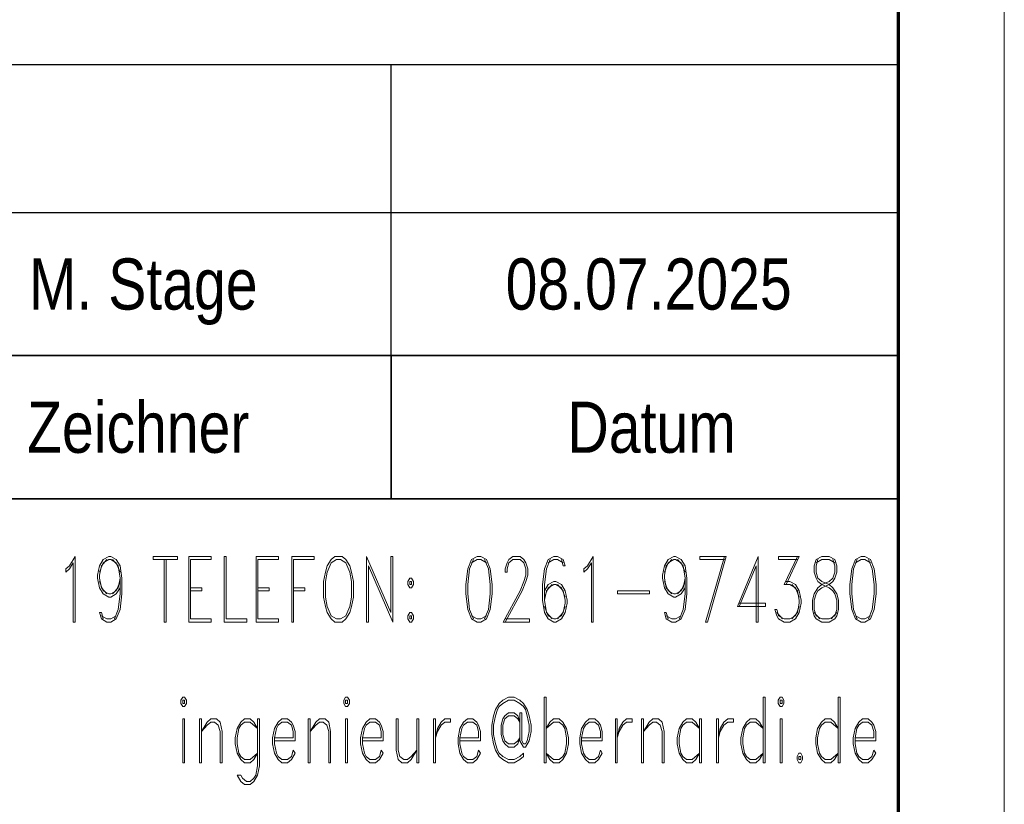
# Model space of a CAD drawing. Extents: x 1101 to 1942, y 41 to 882.
# Tile 101 of 104: x 1895 to 1942, y 110 to 147. Entities that reach past the tile are written whole.
import ezdxf

# ---------------------------------------------------------------- set-up
doc = ezdxf.new("R2010")
doc.units = 0
doc.layers.get('0').update_dxf_attribs({"lineweight": 13})
doc.layers.add('BI_X_Geometrie', color=7, linetype='Continuous', lineweight=13)
doc.layers.add('BI_X_Text', color=7, linetype='Continuous', lineweight=25)
doc.styles.get("Standard").update_dxf_attribs({"font": 'arial.ttf'})

# ---------------------------------------------------------------- blocks, each defined once
blk = doc.blocks.new('Blockreferenz-A03CP7TP1H', base_point=(1100.835, 40.848))
at = {"color": 0, "linetype": 'ByBlock', "lineweight": -2, "ltscale": 0.13}
blk.add_line((1941.835, 40.848), (1941.835, 881.848), dxfattribs=at)
at = {"color": 0, "linetype": 'ByBlock', "lineweight": 70, "ltscale": 0.7}
blk.add_line((1936.835, 45.848), (1936.835, 876.848), dxfattribs=at)
blk = doc.blocks.new('Blockreferenz-A03CP7TT1H', base_point=(1755.605, 45.848))
at = {"color": 0, "linetype": 'ByBlock', "lineweight": 25, "ltscale": 0.25}
for p, q in [((1757.835, 144.602), (1936.835, 144.602)), ((1912.835, 130.829), (1912.835, 144.602)), ((1757.835, 137.602), (1936.835, 137.602))]:
    blk.add_line(p, q, dxfattribs=at)
at = {"color": 0, "linetype": 'ByBlock', "lineweight": 35, "ltscale": 0.35}
for p, q in [((1936.835, 45.848), (1936.835, 144.602)), ((1757.835, 130.829), (1936.835, 130.829)), ((1912.835, 130.829), (1912.835, 124.056)), ((1757.835, 124.056), (1936.835, 124.056))]:
    blk.add_line(p, q, dxfattribs=at)
at = {"layer": 'BI_X_Text', "color": 0, "lineweight": 18}
for p, q in [((1897.627, 120.888), (1897.893, 121.331)), ((1897.893, 121.331), (1897.893, 118.231)), ((1899.044, 120.888), (1899.221, 121.183)), ((1899.133, 120.888), (1899.399, 121.183)), ((1899.221, 121.183), (1899.487, 121.331)), ((1899.221, 121.036), (1899.487, 121.183)), ((1899.487, 121.331), (1899.576, 121.331)), ((1899.487, 121.183), (1899.576, 121.183)), ((1899.576, 121.331), (1899.841, 121.183)), ((1899.576, 121.183), (1899.841, 121.036)), ((1899.664, 121.183), (1899.93, 120.888)), ((1899.841, 121.183), (1900.019, 120.888)), ((1901.581, 121.331), (1902.732, 121.331)), ((1901.581, 121.331), (1901.581, 121.183)), ((1901.581, 121.183), (1902.732, 121.183)), ((1902.112, 121.183), (1902.112, 118.231)), ((1902.201, 121.183), (1902.201, 118.231)), ((1902.732, 121.331), (1902.732, 121.183)), ((1903.263, 121.331), (1903.263, 118.231)), ((1903.263, 121.331), (1904.326, 121.331)), ((1903.352, 121.183), (1903.352, 118.378)), ((1903.352, 121.183), (1904.326, 121.183)), ((1904.326, 121.183), (1904.326, 121.331)), ((1904.946, 121.331), (1904.946, 118.231)), ((1904.946, 121.331), (1905.035, 121.331)), ((1905.035, 121.331), (1905.035, 118.378)), ((1906.452, 121.331), (1906.452, 118.231)), ((1906.452, 121.331), (1907.515, 121.331)), ((1906.541, 121.183), (1906.541, 118.378)), ((1906.541, 121.183), (1907.515, 121.183)), ((1907.515, 121.183), (1907.515, 121.331)), ((1908.135, 121.331), (1908.135, 118.231)), ((1908.135, 121.331), (1909.198, 121.331)), ((1908.223, 121.183), (1908.223, 118.231)), ((1908.223, 121.183), (1909.198, 121.183)), ((1909.198, 121.183), (1909.198, 121.331)), ((1909.995, 121.183), (1909.818, 120.888)), ((1910.172, 121.331), (1909.995, 121.183)), ((1910.261, 121.183), (1909.995, 121.036)), ((1910.526, 121.331), (1910.172, 121.331)), ((1910.438, 121.183), (1910.261, 121.183)), ((1910.703, 121.036), (1910.438, 121.183)), ((1910.703, 121.183), (1910.526, 121.331)), ((1910.881, 120.888), (1910.703, 121.183)), ((1911.678, 121.331), (1911.678, 118.231)), ((1911.678, 121.331), (1912.829, 118.674)), ((1912.829, 121.331), (1912.829, 118.674)), ((1912.829, 121.331), (1912.918, 121.331)), ((1912.918, 121.331), (1912.918, 118.231)), ((1916.638, 121.183), (1916.461, 120.74)), ((1916.726, 121.183), (1916.549, 120.74)), ((1916.903, 121.331), (1916.638, 121.183)), ((1916.903, 121.183), (1916.638, 121.036)), ((1917.081, 121.331), (1916.903, 121.331)), ((1917.081, 121.183), (1916.903, 121.183)), ((1917.346, 121.183), (1917.081, 121.331)), ((1917.346, 121.036), (1917.081, 121.183)), ((1917.435, 120.74), (1917.258, 121.183)), ((1917.523, 120.74), (1917.346, 121.183)), ((1918.321, 121.036), (1918.409, 121.183)), ((1918.409, 121.183), (1918.586, 121.331)), ((1918.409, 121.036), (1918.586, 121.183)), ((1918.586, 121.331), (1918.941, 121.331)), ((1918.586, 121.183), (1918.941, 121.183)), ((1918.941, 121.331), (1919.118, 121.183)), ((1918.941, 121.183), (1919.118, 121.036)), ((1919.118, 121.183), (1919.206, 121.036)), ((1920.269, 121.183), (1920.092, 120.74)), ((1920.358, 121.183), (1920.181, 120.74)), ((1920.535, 121.331), (1920.269, 121.183)), ((1920.535, 121.183), (1920.269, 121.036)), ((1920.712, 121.331), (1920.535, 121.331)), ((1920.712, 121.183), (1920.535, 121.183)), ((1920.978, 121.183), (1920.712, 121.331)), ((1920.978, 121.036), (1920.712, 121.183)), ((1920.889, 121.183), (1920.978, 120.888)), ((1921.066, 120.888), (1920.978, 121.183)), ((1922.129, 120.888), (1922.395, 121.331)), ((1922.395, 121.331), (1922.395, 118.231)), ((1925.761, 120.888), (1925.938, 121.183)), ((1925.849, 120.888), (1926.115, 121.183)), ((1925.938, 121.183), (1926.203, 121.331)), ((1925.938, 121.036), (1926.203, 121.183)), ((1926.203, 121.331), (1926.292, 121.331)), ((1926.203, 121.183), (1926.292, 121.183)), ((1926.292, 121.331), (1926.558, 121.183)), ((1926.292, 121.183), (1926.558, 121.036)), ((1926.381, 121.183), (1926.646, 120.888)), ((1926.558, 121.183), (1926.735, 120.888)), ((1927.443, 121.331), (1928.683, 121.331)), ((1927.443, 121.331), (1927.443, 121.183)), ((1927.443, 121.183), (1928.595, 121.183)), ((1928.595, 121.331), (1927.709, 118.231)), ((1928.683, 121.331), (1927.798, 118.231)), ((1930.189, 121.331), (1929.215, 118.969)), ((1930.189, 121.331), (1930.189, 118.231)), ((1931.163, 121.331), (1932.138, 121.331)), ((1931.163, 121.331), (1931.163, 121.183)), ((1931.163, 121.183), (1932.049, 121.183)), ((1932.049, 121.331), (1931.429, 120.002)), ((1932.138, 121.331), (1931.518, 120.002)), ((1932.935, 121.183), (1932.846, 120.888)), ((1933.201, 121.331), (1932.935, 121.183)), ((1933.023, 121.183), (1932.935, 120.888)), ((1933.201, 121.183), (1932.935, 121.036)), ((1933.555, 121.331), (1933.201, 121.331)), ((1933.555, 121.183), (1933.201, 121.183)), ((1933.821, 121.183), (1933.555, 121.331)), ((1933.821, 121.036), (1933.555, 121.183)), ((1933.821, 120.888), (1933.732, 121.183)), ((1933.909, 120.888), (1933.821, 121.183)), ((1934.795, 121.183), (1934.618, 120.74)), ((1934.883, 121.183), (1934.706, 120.74)), ((1935.061, 121.331), (1934.795, 121.183)), ((1935.061, 121.183), (1934.795, 121.036)), ((1935.238, 121.331), (1935.061, 121.331)), ((1935.238, 121.183), (1935.061, 121.183)), ((1935.503, 121.183), (1935.238, 121.331)), ((1935.503, 121.036), (1935.238, 121.183)), ((1935.592, 120.74), (1935.415, 121.183)), ((1935.681, 120.74), (1935.503, 121.183)), ((1897.45, 120.74), (1897.627, 120.888)), ((1897.45, 120.74), (1897.45, 120.593)), ((1897.45, 120.593), (1897.627, 120.74)), ((1897.627, 120.74), (1897.804, 121.036)), ((1897.804, 121.036), (1897.804, 118.231)), ((1898.956, 120.445), (1899.044, 120.888)), ((1899.044, 120.593), (1899.221, 121.036)), ((1899.044, 120.445), (1899.133, 120.888)), ((1899.841, 121.036), (1900.019, 120.593)), ((1899.93, 120.888), (1900.019, 120.298)), ((1900.019, 120.888), (1900.107, 120.298)), ((1909.818, 120.888), (1909.729, 120.593)), ((1909.995, 121.036), (1909.818, 120.593)), ((1910.881, 120.593), (1910.703, 121.036)), ((1910.969, 120.593), (1910.881, 120.888)), ((1911.766, 120.888), (1911.766, 118.231)), ((1911.766, 120.888), (1912.918, 118.231)), ((1916.461, 120.74), (1916.372, 120.002)), ((1916.549, 120.74), (1916.461, 120.002)), ((1917.523, 120.002), (1917.435, 120.74)), ((1917.612, 120.002), (1917.523, 120.74)), ((1918.232, 120.74), (1918.321, 121.036)), ((1918.232, 120.593), (1918.232, 120.74)), ((1918.321, 120.74), (1918.409, 121.036)), ((1918.321, 120.593), (1918.321, 120.74)), ((1919.118, 121.036), (1919.206, 120.74)), ((1919.206, 121.036), (1919.295, 120.74)), ((1919.206, 120.74), (1919.206, 120.445)), ((1919.295, 120.74), (1919.295, 120.445)), ((1920.092, 120.74), (1920.003, 120.002)), ((1920.181, 120.74), (1920.092, 120.002)), ((1920.978, 120.888), (1921.066, 120.888)), ((1921.952, 120.74), (1922.129, 120.888)), ((1921.952, 120.74), (1921.952, 120.593)), ((1921.952, 120.593), (1922.129, 120.74)), ((1922.129, 120.74), (1922.306, 121.036)), ((1922.306, 121.036), (1922.306, 118.231)), ((1925.672, 120.445), (1925.761, 120.888)), ((1925.761, 120.593), (1925.938, 121.036)), ((1925.761, 120.445), (1925.849, 120.888)), ((1926.558, 121.036), (1926.735, 120.593)), ((1926.646, 120.888), (1926.735, 120.298)), ((1926.735, 120.888), (1926.823, 120.298)), ((1930.101, 120.888), (1929.303, 118.969)), ((1930.101, 120.888), (1930.101, 118.231)), ((1932.846, 120.888), (1932.846, 120.593)), ((1932.935, 120.888), (1932.935, 120.593)), ((1933.821, 120.593), (1933.821, 120.888)), ((1933.909, 120.593), (1933.909, 120.888)), ((1934.618, 120.74), (1934.529, 120.002)), ((1934.706, 120.74), (1934.618, 120.002)), ((1935.681, 120.002), (1935.592, 120.74)), ((1935.769, 120.002), (1935.681, 120.74)), ((1898.956, 120.298), (1898.956, 120.445)), ((1899.044, 119.855), (1898.956, 120.298)), ((1899.044, 120.298), (1899.044, 120.445)), ((1899.133, 119.855), (1899.044, 120.298)), ((1899.221, 119.707), (1899.044, 120.15)), ((1900.019, 120.15), (1899.841, 119.707)), ((1900.019, 120.298), (1899.93, 119.855)), ((1900.019, 120.298), (1900.019, 119.559)), ((1900.107, 120.298), (1900.107, 119.559)), ((1909.729, 120.593), (1909.641, 120.15)), ((1909.641, 120.15), (1909.641, 119.412)), ((1909.818, 120.593), (1909.729, 120.15)), ((1909.729, 120.15), (1909.729, 119.412)), ((1910.969, 120.15), (1910.881, 120.593)), ((1911.058, 120.15), (1910.969, 120.593)), ((1910.969, 119.412), (1910.969, 120.15)), ((1911.058, 119.412), (1911.058, 120.15)), ((1913.715, 120.298), (1913.626, 120.15)), ((1913.626, 120.15), (1913.626, 120.002)), ((1913.803, 120.298), (1913.715, 120.298)), ((1913.715, 120.15), (1913.715, 120.002)), ((1913.803, 120.15), (1913.715, 120.15)), ((1913.892, 120.15), (1913.803, 120.298)), ((1913.803, 120.002), (1913.803, 120.15)), ((1913.892, 120.002), (1913.892, 120.15)), ((1918.232, 120.593), (1918.321, 120.593)), ((1919.118, 120.15), (1918.941, 119.707)), ((1919.206, 120.15), (1919.029, 119.707)), ((1919.206, 120.445), (1919.118, 120.15)), ((1919.295, 120.445), (1919.206, 120.15)), ((1920.535, 120.15), (1920.269, 120.002)), ((1920.623, 120.15), (1920.535, 120.15)), ((1920.889, 120.002), (1920.623, 120.15)), ((1925.672, 120.298), (1925.672, 120.445)), ((1925.761, 119.855), (1925.672, 120.298)), ((1925.761, 120.298), (1925.761, 120.445)), ((1925.849, 119.855), (1925.761, 120.298)), ((1925.938, 119.707), (1925.761, 120.15)), ((1926.735, 120.15), (1926.558, 119.707)), ((1926.735, 120.298), (1926.646, 119.855)), ((1926.735, 120.298), (1926.735, 119.559)), ((1926.823, 120.298), (1926.823, 119.559)), ((1931.518, 120.15), (1931.695, 120.15)), ((1931.695, 120.15), (1931.961, 120.002)), ((1932.846, 120.593), (1932.935, 120.298)), ((1932.935, 120.593), (1933.023, 120.298)), ((1932.935, 120.298), (1933.023, 120.15)), ((1933.023, 120.298), (1933.201, 120.15)), ((1933.023, 120.15), (1933.201, 120.002)), ((1933.201, 120.15), (1933.555, 120.002)), ((1933.201, 120.002), (1933.555, 120.15)), ((1933.555, 120.15), (1933.732, 120.298)), ((1933.555, 120.002), (1933.732, 120.15)), ((1933.732, 120.298), (1933.821, 120.593)), ((1933.732, 120.15), (1933.821, 120.298)), ((1933.821, 120.298), (1933.909, 120.593)), ((1899.221, 119.559), (1899.044, 119.855)), ((1899.399, 119.559), (1899.133, 119.855)), ((1899.487, 119.559), (1899.221, 119.707)), ((1899.841, 119.707), (1899.576, 119.559)), ((1899.93, 119.855), (1899.664, 119.559)), ((1900.019, 119.855), (1899.841, 119.559)), ((1903.352, 119.855), (1903.883, 119.855)), ((1903.352, 119.707), (1903.883, 119.707)), ((1903.883, 119.855), (1903.883, 119.707)), ((1906.541, 119.855), (1907.072, 119.855)), ((1906.541, 119.707), (1907.072, 119.707)), ((1907.072, 119.855), (1907.072, 119.707)), ((1908.223, 119.855), (1908.755, 119.855)), ((1908.223, 119.707), (1908.755, 119.707)), ((1908.755, 119.855), (1908.755, 119.707)), ((1913.626, 120.002), (1913.715, 119.855)), ((1913.715, 120.002), (1913.803, 120.002)), ((1913.715, 119.855), (1913.803, 119.855)), ((1913.803, 119.855), (1913.892, 120.002)), ((1916.372, 120.002), (1916.372, 119.559)), ((1916.461, 120.002), (1916.461, 119.559)), ((1917.523, 119.559), (1917.523, 120.002)), ((1917.612, 119.559), (1917.612, 120.002)), ((1918.941, 119.707), (1918.143, 118.231)), ((1919.029, 119.707), (1918.232, 118.231)), ((1920.003, 120.002), (1920.003, 119.264)), ((1920.269, 120.002), (1920.092, 119.707)), ((1920.092, 120.002), (1920.092, 119.264)), ((1920.269, 119.855), (1920.092, 119.412)), ((1920.181, 119.707), (1920.092, 119.264)), ((1920.446, 120.002), (1920.181, 119.707)), ((1920.535, 120.002), (1920.269, 119.855)), ((1920.623, 120.002), (1920.535, 120.002)), ((1920.889, 119.855), (1920.623, 120.002)), ((1920.978, 119.707), (1920.712, 120.002)), ((1921.066, 119.707), (1920.889, 120.002)), ((1921.066, 119.412), (1920.889, 119.855)), ((1921.066, 119.264), (1920.978, 119.707)), ((1921.155, 119.264), (1921.066, 119.707)), ((1923.546, 119.707), (1925.052, 119.707)), ((1923.546, 119.707), (1923.546, 119.559)), ((1925.052, 119.707), (1925.052, 119.559)), ((1925.938, 119.559), (1925.761, 119.855)), ((1926.115, 119.559), (1925.849, 119.855)), ((1926.203, 119.559), (1925.938, 119.707)), ((1926.558, 119.707), (1926.292, 119.559)), ((1926.646, 119.855), (1926.381, 119.559)), ((1926.735, 119.855), (1926.558, 119.559)), ((1931.429, 120.002), (1931.695, 120.002)), ((1931.695, 120.002), (1931.961, 119.855)), ((1931.783, 120.002), (1932.049, 119.707)), ((1931.961, 120.002), (1932.138, 119.707)), ((1931.961, 119.855), (1932.138, 119.412)), ((1932.049, 119.707), (1932.138, 119.264)), ((1932.138, 119.707), (1932.226, 119.264)), ((1932.846, 119.559), (1933.023, 119.855)), ((1932.935, 119.559), (1933.023, 119.707)), ((1933.023, 119.855), (1933.201, 120.002)), ((1933.023, 119.707), (1933.201, 119.855)), ((1933.201, 120.002), (1933.555, 119.855)), ((1933.201, 119.855), (1933.555, 120.002)), ((1933.555, 120.002), (1933.732, 119.855)), ((1933.555, 119.855), (1933.732, 119.707)), ((1933.732, 119.855), (1933.909, 119.559)), ((1933.732, 119.707), (1933.821, 119.559)), ((1934.529, 120.002), (1934.529, 119.559)), ((1934.618, 120.002), (1934.618, 119.559)), ((1935.681, 119.559), (1935.681, 120.002)), ((1935.769, 119.559), (1935.769, 120.002)), ((1899.487, 119.412), (1899.221, 119.559)), ((1899.576, 119.559), (1899.487, 119.559)), ((1899.576, 119.412), (1899.487, 119.412)), ((1899.841, 119.559), (1899.576, 119.412)), ((1900.019, 119.559), (1899.93, 118.821)), ((1900.107, 119.559), (1900.019, 118.821)), ((1909.641, 119.412), (1909.729, 118.969)), ((1909.729, 119.412), (1909.818, 118.969)), ((1910.881, 118.969), (1910.969, 119.412)), ((1910.969, 118.969), (1911.058, 119.412)), ((1916.372, 119.559), (1916.461, 118.821)), ((1916.461, 119.559), (1916.549, 118.821)), ((1917.435, 118.821), (1917.523, 119.559)), ((1917.523, 118.821), (1917.612, 119.559)), ((1920.003, 119.264), (1920.092, 118.674)), ((1920.092, 119.264), (1920.181, 118.674)), ((1921.066, 119.117), (1921.066, 119.264)), ((1921.155, 119.117), (1921.155, 119.264)), ((1923.546, 119.559), (1925.052, 119.559)), ((1926.203, 119.412), (1925.938, 119.559)), ((1926.292, 119.559), (1926.203, 119.559)), ((1926.292, 119.412), (1926.203, 119.412)), ((1926.558, 119.559), (1926.292, 119.412)), ((1926.735, 119.559), (1926.646, 118.821)), ((1926.823, 119.559), (1926.735, 118.821)), ((1932.138, 119.264), (1932.138, 119.117)), ((1932.226, 119.264), (1932.226, 119.117)), ((1932.758, 119.264), (1932.846, 119.559)), ((1932.758, 118.821), (1932.758, 119.264)), ((1932.846, 119.264), (1932.935, 119.559)), ((1932.846, 118.821), (1932.846, 119.264)), ((1933.821, 119.559), (1933.909, 119.264)), ((1933.909, 119.559), (1933.998, 119.264)), ((1933.909, 119.264), (1933.909, 118.821)), ((1933.998, 119.264), (1933.998, 118.821)), ((1934.529, 119.559), (1934.618, 118.821)), ((1934.618, 119.559), (1934.706, 118.821)), ((1935.592, 118.821), (1935.681, 119.559)), ((1935.681, 118.821), (1935.769, 119.559)), ((1899.93, 118.821), (1899.753, 118.378)), ((1900.019, 118.821), (1899.841, 118.378)), ((1909.729, 118.969), (1909.818, 118.674)), ((1909.818, 118.969), (1909.995, 118.526)), ((1910.703, 118.526), (1910.881, 118.969)), ((1910.881, 118.674), (1910.969, 118.969)), ((1916.461, 118.821), (1916.638, 118.378)), ((1916.549, 118.821), (1916.726, 118.378)), ((1917.258, 118.378), (1917.435, 118.821)), ((1917.346, 118.378), (1917.523, 118.821)), ((1920.092, 118.969), (1920.269, 118.526)), ((1920.889, 118.526), (1921.066, 118.969)), ((1920.978, 118.674), (1921.066, 119.117)), ((1921.066, 118.674), (1921.155, 119.117)), ((1926.646, 118.821), (1926.469, 118.378)), ((1926.735, 118.821), (1926.558, 118.378)), ((1929.215, 118.969), (1930.543, 118.969)), ((1929.303, 119.117), (1930.543, 119.117)), ((1930.543, 119.117), (1930.543, 118.969)), ((1931.075, 118.526), (1930.986, 118.821)), ((1930.986, 118.821), (1931.075, 118.821)), ((1931.163, 118.526), (1931.075, 118.821)), ((1932.138, 118.969), (1931.961, 118.526)), ((1932.138, 119.117), (1932.049, 118.674)), ((1932.226, 119.117), (1932.138, 118.674)), ((1932.846, 118.526), (1932.758, 118.821)), ((1932.935, 118.526), (1932.846, 118.821)), ((1933.909, 118.821), (1933.821, 118.526)), ((1933.998, 118.821), (1933.909, 118.526)), ((1934.618, 118.821), (1934.795, 118.378)), ((1934.706, 118.821), (1934.883, 118.378)), ((1935.415, 118.378), (1935.592, 118.821)), ((1935.503, 118.378), (1935.681, 118.821)), ((1899.133, 118.378), (1899.044, 118.674)), ((1899.044, 118.674), (1899.133, 118.674)), ((1899.133, 118.674), (1899.221, 118.378)), ((1899.399, 118.378), (1899.133, 118.526)), ((1899.399, 118.231), (1899.133, 118.378)), ((1899.576, 118.378), (1899.399, 118.378)), ((1899.841, 118.526), (1899.576, 118.378)), ((1899.841, 118.378), (1899.576, 118.231)), ((1903.352, 118.378), (1904.326, 118.378)), ((1904.326, 118.378), (1904.326, 118.231)), ((1905.035, 118.378), (1906.009, 118.378)), ((1906.009, 118.378), (1906.009, 118.231)), ((1906.541, 118.378), (1907.515, 118.378)), ((1907.515, 118.378), (1907.515, 118.231)), ((1909.818, 118.674), (1909.995, 118.378)), ((1909.995, 118.526), (1910.261, 118.378)), ((1909.995, 118.378), (1910.172, 118.231)), ((1910.261, 118.378), (1910.438, 118.378)), ((1910.438, 118.378), (1910.703, 118.526)), ((1910.526, 118.231), (1910.703, 118.378)), ((1910.703, 118.378), (1910.881, 118.674)), ((1913.715, 118.674), (1913.626, 118.526)), ((1913.626, 118.526), (1913.626, 118.378)), ((1913.626, 118.378), (1913.715, 118.231)), ((1913.803, 118.674), (1913.715, 118.674)), ((1913.715, 118.526), (1913.715, 118.378)), ((1913.803, 118.526), (1913.715, 118.526)), ((1913.715, 118.378), (1913.803, 118.378)), ((1913.892, 118.526), (1913.803, 118.674)), ((1913.803, 118.378), (1913.803, 118.526)), ((1913.803, 118.231), (1913.892, 118.378)), ((1913.892, 118.378), (1913.892, 118.526)), ((1916.638, 118.526), (1916.903, 118.378)), ((1916.638, 118.378), (1916.903, 118.231)), ((1916.903, 118.378), (1917.081, 118.378)), ((1917.081, 118.378), (1917.346, 118.526)), ((1917.081, 118.231), (1917.346, 118.378)), ((1918.232, 118.378), (1919.383, 118.378)), ((1919.383, 118.378), (1919.383, 118.231)), ((1920.092, 118.674), (1920.269, 118.378)), ((1920.181, 118.674), (1920.446, 118.378)), ((1920.269, 118.526), (1920.535, 118.378)), ((1920.269, 118.378), (1920.535, 118.231)), ((1920.535, 118.378), (1920.623, 118.378)), ((1920.623, 118.378), (1920.889, 118.526)), ((1920.623, 118.231), (1920.889, 118.378)), ((1920.712, 118.378), (1920.978, 118.674)), ((1920.889, 118.378), (1921.066, 118.674)), ((1925.849, 118.378), (1925.761, 118.674)), ((1925.761, 118.674), (1925.849, 118.674)), ((1925.849, 118.674), (1925.938, 118.378)), ((1926.115, 118.378), (1925.849, 118.526)), ((1926.115, 118.231), (1925.849, 118.378)), ((1926.292, 118.378), (1926.115, 118.378)), ((1926.558, 118.526), (1926.292, 118.378)), ((1926.558, 118.378), (1926.292, 118.231)), ((1931.341, 118.378), (1931.075, 118.674)), ((1931.163, 118.378), (1931.075, 118.526)), ((1931.429, 118.378), (1931.163, 118.526)), ((1931.429, 118.231), (1931.163, 118.378)), ((1931.695, 118.378), (1931.429, 118.378)), ((1931.961, 118.526), (1931.695, 118.378)), ((1931.961, 118.378), (1931.695, 118.231)), ((1932.049, 118.674), (1931.783, 118.378)), ((1932.138, 118.674), (1931.961, 118.378)), ((1932.846, 118.674), (1933.112, 118.378)), ((1932.935, 118.378), (1932.846, 118.526)), ((1933.201, 118.378), (1932.935, 118.526)), ((1933.201, 118.231), (1932.935, 118.378)), ((1933.555, 118.378), (1933.201, 118.378)), ((1933.821, 118.526), (1933.555, 118.378)), ((1933.821, 118.378), (1933.555, 118.231)), ((1933.643, 118.378), (1933.909, 118.674)), ((1933.909, 118.526), (1933.821, 118.378)), ((1934.795, 118.526), (1935.061, 118.378)), ((1934.795, 118.378), (1935.061, 118.231)), ((1935.061, 118.378), (1935.238, 118.378)), ((1935.238, 118.378), (1935.503, 118.526)), ((1935.238, 118.231), (1935.503, 118.378)), ((1897.804, 118.231), (1897.893, 118.231)), ((1899.576, 118.231), (1899.399, 118.231)), ((1902.201, 118.231), (1902.112, 118.231)), ((1903.263, 118.231), (1904.326, 118.231)), ((1904.946, 118.231), (1906.009, 118.231)), ((1906.452, 118.231), (1907.515, 118.231)), ((1908.223, 118.231), (1908.135, 118.231)), ((1910.172, 118.231), (1910.526, 118.231)), ((1911.766, 118.231), (1911.678, 118.231)), ((1913.715, 118.231), (1913.803, 118.231)), ((1916.903, 118.231), (1917.081, 118.231)), ((1918.143, 118.231), (1919.383, 118.231)), ((1920.535, 118.231), (1920.623, 118.231)), ((1922.306, 118.231), (1922.395, 118.231)), ((1926.292, 118.231), (1926.115, 118.231)), ((1927.709, 118.231), (1927.798, 118.231)), ((1930.101, 118.231), (1930.189, 118.231)), ((1931.695, 118.231), (1931.429, 118.231)), ((1933.555, 118.231), (1933.201, 118.231)), ((1935.061, 118.231), (1935.238, 118.231)), ((1902.981, 114.679), (1902.892, 114.532)), ((1903.069, 114.679), (1902.981, 114.679)), ((1903.158, 114.532), (1903.069, 114.679)), ((1910.686, 114.679), (1910.598, 114.532)), ((1910.775, 114.679), (1910.686, 114.679)), ((1910.863, 114.532), (1910.775, 114.679)), ((1918.392, 114.679), (1918.126, 114.532)), ((1918.658, 114.679), (1918.392, 114.679)), ((1918.923, 114.532), (1918.658, 114.679)), ((1920.075, 114.679), (1920.075, 111.579)), ((1920.075, 114.679), (1920.163, 114.679)), ((1920.163, 114.679), (1920.163, 111.579)), ((1930.438, 114.679), (1930.438, 111.579)), ((1930.438, 114.679), (1930.526, 114.679)), ((1930.526, 114.679), (1930.526, 111.579)), ((1931.235, 114.679), (1931.146, 114.532)), ((1931.323, 114.679), (1931.235, 114.679)), ((1931.412, 114.532), (1931.323, 114.679)), ((1933.981, 114.679), (1933.981, 111.579)), ((1933.981, 114.679), (1934.069, 114.679)), ((1934.069, 114.679), (1934.069, 111.579)), ((1902.892, 114.532), (1902.892, 114.384)), ((1902.892, 114.384), (1902.981, 114.236)), ((1902.981, 114.532), (1902.981, 114.384)), ((1903.069, 114.532), (1902.981, 114.532)), ((1902.981, 114.384), (1903.069, 114.384)), ((1902.981, 114.236), (1903.069, 114.236)), ((1903.069, 114.384), (1903.069, 114.532)), ((1903.069, 114.236), (1903.158, 114.384)), ((1903.158, 114.384), (1903.158, 114.532)), ((1910.598, 114.532), (1910.598, 114.384)), ((1910.598, 114.384), (1910.686, 114.236)), ((1910.686, 114.532), (1910.686, 114.384)), ((1910.775, 114.532), (1910.686, 114.532)), ((1910.686, 114.384), (1910.775, 114.384)), ((1910.686, 114.236), (1910.775, 114.236)), ((1910.775, 114.384), (1910.775, 114.532)), ((1910.775, 114.236), (1910.863, 114.384)), ((1910.863, 114.384), (1910.863, 114.532)), ((1917.772, 114.089), (1917.683, 113.794)), ((1917.949, 114.384), (1917.772, 114.089)), ((1917.772, 113.794), (1917.861, 114.089)), ((1917.861, 114.089), (1917.949, 114.236)), ((1918.126, 114.532), (1917.949, 114.384)), ((1917.949, 114.236), (1918.126, 114.384)), ((1918.126, 114.384), (1918.392, 114.532)), ((1918.392, 114.532), (1918.658, 114.532)), ((1918.658, 114.532), (1918.923, 114.384)), ((1919.101, 114.384), (1918.923, 114.532)), ((1918.923, 114.384), (1919.101, 114.236)), ((1919.278, 114.089), (1919.101, 114.384)), ((1919.101, 114.236), (1919.189, 114.089)), ((1919.189, 114.089), (1919.278, 113.794)), ((1919.366, 113.794), (1919.278, 114.089)), ((1931.146, 114.532), (1931.146, 114.384)), ((1931.146, 114.384), (1931.235, 114.236)), ((1931.235, 114.532), (1931.235, 114.384)), ((1931.323, 114.532), (1931.235, 114.532)), ((1931.235, 114.384), (1931.323, 114.384)), ((1931.235, 114.236), (1931.323, 114.236)), ((1931.323, 114.384), (1931.323, 114.532)), ((1931.323, 114.236), (1931.412, 114.384)), ((1931.412, 114.384), (1931.412, 114.532)), ((1902.981, 113.646), (1902.981, 111.579)), ((1902.981, 113.646), (1903.069, 113.646)), ((1903.069, 113.646), (1903.069, 111.579)), ((1903.778, 113.646), (1903.778, 111.579)), ((1903.778, 113.646), (1903.866, 113.646)), ((1903.866, 113.646), (1903.866, 111.579)), ((1904.132, 113.498), (1904.309, 113.646)), ((1904.309, 113.646), (1904.575, 113.646)), ((1904.575, 113.646), (1904.752, 113.498)), ((1905.903, 113.646), (1905.726, 113.498)), ((1906.169, 113.646), (1905.903, 113.646)), ((1906.346, 113.498), (1906.169, 113.646)), ((1906.612, 113.646), (1906.523, 113.646)), ((1906.523, 113.646), (1906.523, 111.432)), ((1906.612, 113.646), (1906.612, 111.432)), ((1907.675, 113.646), (1907.498, 113.498)), ((1907.941, 113.646), (1907.675, 113.646)), ((1908.118, 113.498), (1907.941, 113.646)), ((1908.915, 113.646), (1908.915, 111.579)), ((1908.915, 113.646), (1909.003, 113.646)), ((1909.003, 113.646), (1909.003, 111.579)), ((1909.269, 113.498), (1909.446, 113.646)), ((1909.446, 113.646), (1909.712, 113.646)), ((1909.712, 113.646), (1909.889, 113.498)), ((1910.686, 113.646), (1910.686, 111.579)), ((1910.686, 113.646), (1910.775, 113.646)), ((1910.775, 113.646), (1910.775, 111.579)), ((1911.838, 113.646), (1911.661, 113.498)), ((1912.103, 113.646), (1911.838, 113.646)), ((1912.281, 113.498), (1912.103, 113.646)), ((1913.078, 113.646), (1913.078, 112.17)), ((1913.078, 113.646), (1913.166, 113.646)), ((1913.166, 113.646), (1913.166, 112.17)), ((1914.052, 113.646), (1914.052, 111.579)), ((1914.052, 113.646), (1914.141, 113.646)), ((1914.141, 113.646), (1914.141, 111.579)), ((1914.849, 113.646), (1914.849, 111.579)), ((1914.849, 113.646), (1914.938, 113.646)), ((1914.938, 113.646), (1914.938, 111.579)), ((1915.203, 113.498), (1915.381, 113.646)), ((1915.381, 113.646), (1915.646, 113.646)), ((1915.646, 113.498), (1915.646, 113.646)), ((1916.443, 113.646), (1916.266, 113.498)), ((1916.709, 113.646), (1916.443, 113.646)), ((1916.886, 113.498), (1916.709, 113.646)), ((1917.683, 113.794), (1917.595, 113.351)), ((1917.683, 113.351), (1917.772, 113.794)), ((1918.126, 113.646), (1918.038, 113.351)), ((1918.215, 113.794), (1918.126, 113.646)), ((1918.215, 113.646), (1918.126, 113.351)), ((1918.392, 113.941), (1918.215, 113.794)), ((1918.392, 113.794), (1918.215, 113.646)), ((1918.658, 113.941), (1918.392, 113.941)), ((1918.658, 113.794), (1918.392, 113.794)), ((1918.835, 113.794), (1918.658, 113.941)), ((1918.835, 113.646), (1918.658, 113.794)), ((1918.923, 113.498), (1918.835, 113.794)), ((1918.923, 113.498), (1918.835, 113.646)), ((1918.923, 113.941), (1918.923, 112.613)), ((1919.012, 113.941), (1918.923, 113.941)), ((1919.012, 112.613), (1919.012, 113.941)), ((1919.278, 113.794), (1919.366, 113.351)), ((1919.455, 113.351), (1919.366, 113.794)), ((1920.341, 113.498), (1920.518, 113.646)), ((1920.518, 113.646), (1920.783, 113.646)), ((1920.783, 113.646), (1920.961, 113.498)), ((1922.201, 113.646), (1922.023, 113.498)), ((1922.466, 113.646), (1922.201, 113.646)), ((1922.643, 113.498), (1922.466, 113.646)), ((1923.441, 113.646), (1923.441, 111.579)), ((1923.441, 113.646), (1923.529, 113.646)), ((1923.529, 113.646), (1923.529, 111.579)), ((1923.795, 113.498), (1923.972, 113.646)), ((1923.972, 113.646), (1924.238, 113.646)), ((1924.238, 113.498), (1924.238, 113.646)), ((1924.681, 113.646), (1924.681, 111.579)), ((1924.681, 113.646), (1924.769, 113.646)), ((1924.769, 113.646), (1924.769, 111.579)), ((1925.035, 113.498), (1925.212, 113.646)), ((1925.212, 113.646), (1925.478, 113.646)), ((1925.478, 113.646), (1925.655, 113.498)), ((1926.806, 113.646), (1926.629, 113.498)), ((1927.072, 113.646), (1926.806, 113.646)), ((1927.249, 113.498), (1927.072, 113.646)), ((1927.426, 113.646), (1927.426, 111.579)), ((1927.426, 113.646), (1927.515, 113.646)), ((1927.515, 113.646), (1927.515, 111.579)), ((1928.223, 113.646), (1928.223, 111.579)), ((1928.223, 113.646), (1928.312, 113.646)), ((1928.312, 113.646), (1928.312, 111.579)), ((1928.578, 113.498), (1928.755, 113.646)), ((1928.755, 113.646), (1929.021, 113.646)), ((1929.021, 113.498), (1929.021, 113.646)), ((1929.818, 113.646), (1929.641, 113.498)), ((1930.083, 113.646), (1929.818, 113.646)), ((1930.261, 113.498), (1930.083, 113.646)), ((1931.235, 113.646), (1931.235, 111.579)), ((1931.235, 113.646), (1931.323, 113.646)), ((1931.323, 113.646), (1931.323, 111.579)), ((1933.361, 113.646), (1933.183, 113.498)), ((1933.626, 113.646), (1933.361, 113.646)), ((1933.803, 113.498), (1933.626, 113.646)), ((1935.132, 113.646), (1934.955, 113.498)), ((1935.398, 113.646), (1935.132, 113.646)), ((1935.575, 113.498), (1935.398, 113.646)), ((1903.866, 113.055), (1904.132, 113.498)), ((1903.866, 113.055), (1904.132, 113.351)), ((1904.132, 113.351), (1904.309, 113.498)), ((1904.309, 113.498), (1904.486, 113.498)), ((1904.486, 113.498), (1904.663, 113.351)), ((1904.663, 113.351), (1904.752, 113.055)), ((1904.752, 113.498), (1904.841, 113.055)), ((1905.549, 113.203), (1905.461, 112.76)), ((1905.726, 113.498), (1905.549, 113.203)), ((1905.638, 113.203), (1905.549, 112.76)), ((1905.726, 113.351), (1905.638, 113.203)), ((1905.903, 113.498), (1905.726, 113.351)), ((1906.169, 113.498), (1905.903, 113.498)), ((1906.523, 113.203), (1906.169, 113.498)), ((1906.523, 113.203), (1906.346, 113.498)), ((1907.321, 113.203), (1907.232, 112.76)), ((1907.498, 113.498), (1907.321, 113.203)), ((1907.409, 113.203), (1907.321, 112.76)), ((1907.498, 113.351), (1907.409, 113.203)), ((1907.675, 113.498), (1907.498, 113.351)), ((1907.941, 113.498), (1907.675, 113.498)), ((1908.118, 113.351), (1907.941, 113.498)), ((1908.206, 113.351), (1908.118, 113.498)), ((1908.206, 113.055), (1908.118, 113.351)), ((1908.295, 113.055), (1908.206, 113.351)), ((1909.003, 113.055), (1909.269, 113.498)), ((1909.003, 113.055), (1909.269, 113.351)), ((1909.269, 113.351), (1909.446, 113.498)), ((1909.446, 113.498), (1909.623, 113.498)), ((1909.623, 113.498), (1909.801, 113.351)), ((1909.801, 113.351), (1909.889, 113.055)), ((1909.889, 113.498), (1909.978, 113.055)), ((1911.483, 113.203), (1911.395, 112.76)), ((1911.661, 113.498), (1911.483, 113.203)), ((1911.572, 113.203), (1911.483, 112.76)), ((1911.661, 113.351), (1911.572, 113.203)), ((1911.838, 113.498), (1911.661, 113.351)), ((1912.103, 113.498), (1911.838, 113.498)), ((1912.281, 113.351), (1912.103, 113.498)), ((1912.369, 113.351), (1912.281, 113.498)), ((1912.369, 113.055), (1912.281, 113.351)), ((1912.458, 113.055), (1912.369, 113.351)), ((1914.938, 112.76), (1915.026, 113.203)), ((1915.026, 113.203), (1915.203, 113.498)), ((1915.026, 113.055), (1915.203, 113.351)), ((1915.203, 113.351), (1915.381, 113.498)), ((1915.381, 113.498), (1915.646, 113.498)), ((1916.089, 113.203), (1916.001, 112.76)), ((1916.266, 113.498), (1916.089, 113.203)), ((1916.178, 113.203), (1916.089, 112.76)), ((1916.266, 113.351), (1916.178, 113.203)), ((1916.443, 113.498), (1916.266, 113.351)), ((1916.709, 113.498), (1916.443, 113.498)), ((1916.886, 113.351), (1916.709, 113.498)), ((1916.975, 113.351), (1916.886, 113.498)), ((1916.975, 113.055), (1916.886, 113.351)), ((1917.063, 113.055), (1916.975, 113.351)), ((1917.595, 113.351), (1917.595, 112.908)), ((1917.683, 112.908), (1917.683, 113.351)), ((1918.038, 113.351), (1918.038, 112.908)), ((1918.126, 113.351), (1918.126, 112.908)), ((1919.366, 113.351), (1919.366, 113.055)), ((1919.455, 113.055), (1919.455, 113.351)), ((1920.163, 113.203), (1920.341, 113.498)), ((1920.163, 113.203), (1920.518, 113.498)), ((1920.518, 113.498), (1920.783, 113.498)), ((1920.783, 113.498), (1920.961, 113.351)), ((1920.961, 113.498), (1921.138, 113.203)), ((1920.961, 113.351), (1921.049, 113.203)), ((1921.049, 113.203), (1921.138, 112.76)), ((1921.138, 113.203), (1921.226, 112.76)), ((1921.846, 113.203), (1921.758, 112.76)), ((1922.023, 113.498), (1921.846, 113.203)), ((1921.935, 113.203), (1921.846, 112.76)), ((1922.023, 113.351), (1921.935, 113.203)), ((1922.201, 113.498), (1922.023, 113.351)), ((1922.466, 113.498), (1922.201, 113.498)), ((1922.643, 113.351), (1922.466, 113.498)), ((1922.732, 113.351), (1922.643, 113.498)), ((1922.732, 113.055), (1922.643, 113.351)), ((1922.821, 113.055), (1922.732, 113.351)), ((1923.529, 112.76), (1923.618, 113.203)), ((1923.618, 113.203), (1923.795, 113.498)), ((1923.618, 113.055), (1923.795, 113.351)), ((1923.795, 113.351), (1923.972, 113.498)), ((1923.972, 113.498), (1924.238, 113.498)), ((1924.769, 113.055), (1925.035, 113.498)), ((1924.769, 113.055), (1925.035, 113.351)), ((1925.035, 113.351), (1925.212, 113.498)), ((1925.212, 113.498), (1925.389, 113.498)), ((1925.389, 113.498), (1925.566, 113.351)), ((1925.566, 113.351), (1925.655, 113.055)), ((1925.655, 113.498), (1925.743, 113.055)), ((1926.452, 113.203), (1926.363, 112.76)), ((1926.629, 113.498), (1926.452, 113.203)), ((1926.541, 113.203), (1926.452, 112.76)), ((1926.629, 113.351), (1926.541, 113.203)), ((1926.806, 113.498), (1926.629, 113.351)), ((1927.072, 113.498), (1926.806, 113.498)), ((1927.426, 113.203), (1927.072, 113.498)), ((1927.426, 113.203), (1927.249, 113.498)), ((1928.312, 112.76), (1928.401, 113.203)), ((1928.401, 113.203), (1928.578, 113.498)), ((1928.401, 113.055), (1928.578, 113.351)), ((1928.578, 113.351), (1928.755, 113.498)), ((1928.755, 113.498), (1929.021, 113.498)), ((1929.463, 113.203), (1929.375, 112.76)), ((1929.641, 113.498), (1929.463, 113.203)), ((1929.552, 113.203), (1929.463, 112.76)), ((1929.641, 113.351), (1929.552, 113.203)), ((1929.818, 113.498), (1929.641, 113.351)), ((1930.083, 113.498), (1929.818, 113.498)), ((1930.438, 113.203), (1930.083, 113.498)), ((1930.438, 113.203), (1930.261, 113.498)), ((1933.006, 113.203), (1932.918, 112.76)), ((1933.183, 113.498), (1933.006, 113.203)), ((1933.095, 113.203), (1933.006, 112.76)), ((1933.183, 113.351), (1933.095, 113.203)), ((1933.361, 113.498), (1933.183, 113.351)), ((1933.626, 113.498), (1933.361, 113.498)), ((1933.981, 113.203), (1933.626, 113.498)), ((1933.981, 113.203), (1933.803, 113.498)), ((1934.778, 113.203), (1934.689, 112.76)), ((1934.955, 113.498), (1934.778, 113.203)), ((1934.866, 113.203), (1934.778, 112.76)), ((1934.955, 113.351), (1934.866, 113.203)), ((1935.132, 113.498), (1934.955, 113.351)), ((1935.398, 113.498), (1935.132, 113.498)), ((1935.575, 113.351), (1935.398, 113.498)), ((1935.663, 113.351), (1935.575, 113.498)), ((1935.663, 113.055), (1935.575, 113.351)), ((1935.752, 113.055), (1935.663, 113.351)), ((1904.752, 113.055), (1904.752, 111.579)), ((1904.841, 113.055), (1904.841, 111.579)), ((1905.461, 112.76), (1905.461, 112.465)), ((1905.549, 112.76), (1905.549, 112.465)), ((1907.232, 112.76), (1907.232, 112.465)), ((1907.321, 112.76), (1908.206, 112.76)), ((1907.321, 112.76), (1907.321, 112.465)), ((1908.206, 112.76), (1908.206, 113.055)), ((1908.295, 112.613), (1908.295, 113.055)), ((1909.889, 113.055), (1909.889, 111.579)), ((1909.978, 113.055), (1909.978, 111.579)), ((1911.395, 112.76), (1911.395, 112.465)), ((1911.483, 112.76), (1912.369, 112.76)), ((1911.483, 112.76), (1911.483, 112.465)), ((1912.369, 112.76), (1912.369, 113.055)), ((1912.458, 112.613), (1912.458, 113.055)), ((1914.938, 112.76), (1915.026, 113.055)), ((1916.001, 112.76), (1916.001, 112.465)), ((1916.089, 112.76), (1916.975, 112.76)), ((1916.089, 112.76), (1916.089, 112.465)), ((1916.975, 112.76), (1916.975, 113.055)), ((1917.063, 112.613), (1917.063, 113.055)), ((1917.595, 112.908), (1917.683, 112.465)), ((1917.772, 112.465), (1917.683, 112.908)), ((1918.038, 112.908), (1918.126, 112.613)), ((1918.126, 112.908), (1918.215, 112.613)), ((1918.835, 112.465), (1918.923, 112.76)), ((1918.835, 112.613), (1918.923, 112.76)), ((1919.366, 113.055), (1919.278, 112.613)), ((1919.366, 112.613), (1919.455, 113.055)), ((1921.138, 112.76), (1921.138, 112.465)), ((1921.226, 112.76), (1921.226, 112.465)), ((1921.758, 112.76), (1921.758, 112.465)), ((1921.846, 112.76), (1922.732, 112.76)), ((1921.846, 112.76), (1921.846, 112.465)), ((1922.732, 112.76), (1922.732, 113.055)), ((1922.821, 112.613), (1922.821, 113.055)), ((1923.529, 112.76), (1923.618, 113.055)), ((1925.655, 113.055), (1925.655, 111.579)), ((1925.743, 113.055), (1925.743, 111.579)), ((1926.363, 112.76), (1926.363, 112.465)), ((1926.452, 112.76), (1926.452, 112.465)), ((1928.312, 112.76), (1928.401, 113.055)), ((1929.375, 112.76), (1929.375, 112.465)), ((1929.463, 112.76), (1929.463, 112.465)), ((1932.918, 112.76), (1932.918, 112.465)), ((1933.006, 112.76), (1933.006, 112.465)), ((1934.689, 112.76), (1934.689, 112.465)), ((1934.778, 112.76), (1935.663, 112.76)), ((1934.778, 112.76), (1934.778, 112.465)), ((1935.663, 112.76), (1935.663, 113.055)), ((1935.752, 112.613), (1935.752, 113.055)), ((1905.461, 112.465), (1905.549, 112.022)), ((1905.549, 112.465), (1905.638, 112.022)), ((1907.232, 112.465), (1907.321, 112.022)), ((1907.321, 112.613), (1908.295, 112.613)), ((1907.321, 112.465), (1907.409, 112.022)), ((1911.395, 112.465), (1911.483, 112.022)), ((1911.483, 112.613), (1912.458, 112.613)), ((1911.483, 112.465), (1911.572, 112.022)), ((1916.001, 112.465), (1916.089, 112.022)), ((1916.089, 112.613), (1917.063, 112.613)), ((1916.089, 112.465), (1916.178, 112.022)), ((1917.683, 112.465), (1917.772, 112.17)), ((1917.861, 112.17), (1917.772, 112.465)), ((1918.126, 112.613), (1918.215, 112.465)), ((1918.215, 112.613), (1918.392, 112.465)), ((1918.215, 112.465), (1918.392, 112.317)), ((1918.392, 112.465), (1918.658, 112.465)), ((1918.392, 112.317), (1918.658, 112.317)), ((1918.658, 112.465), (1918.835, 112.613)), ((1918.658, 112.317), (1918.835, 112.465)), ((1918.923, 112.613), (1919.101, 112.317)), ((1919.101, 112.465), (1919.012, 112.613)), ((1919.189, 112.465), (1919.101, 112.465)), ((1919.101, 112.317), (1919.189, 112.317)), ((1919.189, 112.317), (1919.366, 112.613)), ((1919.278, 112.613), (1919.189, 112.465)), ((1921.138, 112.465), (1921.049, 112.022)), ((1921.226, 112.465), (1921.138, 112.022)), ((1921.758, 112.465), (1921.846, 112.022)), ((1921.846, 112.613), (1922.821, 112.613)), ((1921.846, 112.465), (1921.935, 112.022)), ((1926.363, 112.465), (1926.452, 112.022)), ((1926.452, 112.465), (1926.541, 112.022)), ((1929.375, 112.465), (1929.463, 112.022)), ((1929.463, 112.465), (1929.552, 112.022)), ((1932.918, 112.465), (1933.006, 112.022)), ((1933.006, 112.465), (1933.095, 112.022)), ((1934.689, 112.465), (1934.778, 112.022)), ((1934.778, 112.613), (1935.752, 112.613)), ((1934.778, 112.465), (1934.866, 112.022)), ((1905.549, 112.022), (1905.726, 111.727)), ((1905.638, 112.022), (1905.726, 111.874)), ((1905.726, 111.874), (1905.903, 111.727)), ((1906.169, 111.727), (1906.523, 112.022)), ((1906.346, 111.727), (1906.523, 112.022)), ((1907.321, 112.022), (1907.498, 111.727)), ((1907.409, 112.022), (1907.498, 111.874)), ((1907.498, 111.874), (1907.675, 111.727)), ((1907.941, 111.727), (1908.118, 111.874)), ((1908.118, 111.874), (1908.206, 112.17)), ((1908.118, 111.727), (1908.295, 112.022)), ((1908.206, 112.17), (1908.295, 112.022)), ((1911.483, 112.022), (1911.661, 111.727)), ((1911.572, 112.022), (1911.661, 111.874)), ((1911.661, 111.874), (1911.838, 111.727)), ((1912.103, 111.727), (1912.281, 111.874)), ((1912.281, 111.874), (1912.369, 112.17)), ((1912.281, 111.727), (1912.458, 112.022)), ((1912.369, 112.17), (1912.458, 112.022)), ((1913.078, 112.17), (1913.166, 111.727)), ((1913.166, 112.17), (1913.255, 111.874)), ((1913.255, 111.874), (1913.432, 111.727)), ((1913.609, 111.727), (1913.786, 111.874)), ((1913.786, 111.727), (1914.052, 112.17)), ((1913.786, 111.874), (1914.052, 112.17)), ((1916.089, 112.022), (1916.266, 111.727)), ((1916.178, 112.022), (1916.266, 111.874)), ((1916.266, 111.874), (1916.443, 111.727)), ((1916.709, 111.727), (1916.886, 111.874)), ((1916.886, 111.874), (1916.975, 112.17)), ((1916.886, 111.727), (1917.063, 112.022)), ((1916.975, 112.17), (1917.063, 112.022)), ((1917.772, 112.17), (1917.949, 111.874)), ((1917.949, 112.022), (1917.861, 112.17)), ((1918.126, 111.874), (1917.949, 112.022)), ((1917.949, 111.874), (1918.126, 111.727)), ((1918.392, 111.727), (1918.126, 111.874)), ((1918.923, 111.874), (1918.658, 111.727)), ((1919.101, 112.022), (1918.923, 111.874)), ((1918.923, 111.727), (1919.101, 111.874)), ((1919.101, 111.874), (1919.101, 112.022)), ((1920.341, 111.727), (1920.163, 112.022)), ((1920.518, 111.727), (1920.163, 112.022)), ((1920.961, 111.874), (1920.783, 111.727)), ((1921.138, 112.022), (1920.961, 111.727)), ((1921.049, 112.022), (1920.961, 111.874)), ((1921.846, 112.022), (1922.023, 111.727)), ((1921.935, 112.022), (1922.023, 111.874)), ((1922.023, 111.874), (1922.201, 111.727)), ((1922.466, 111.727), (1922.643, 111.874)), ((1922.643, 111.874), (1922.732, 112.17)), ((1922.643, 111.727), (1922.821, 112.022)), ((1922.732, 112.17), (1922.821, 112.022)), ((1926.452, 112.022), (1926.629, 111.727)), ((1926.541, 112.022), (1926.629, 111.874)), ((1926.629, 111.874), (1926.806, 111.727)), ((1927.072, 111.727), (1927.426, 112.022)), ((1927.249, 111.727), (1927.426, 112.022)), ((1929.463, 112.022), (1929.641, 111.727)), ((1929.552, 112.022), (1929.641, 111.874)), ((1929.641, 111.874), (1929.818, 111.727)), ((1930.083, 111.727), (1930.438, 112.022)), ((1930.261, 111.727), (1930.438, 112.022)), ((1932.121, 112.022), (1932.032, 111.874)), ((1932.032, 111.874), (1932.032, 111.727)), ((1932.209, 112.022), (1932.121, 112.022)), ((1932.121, 111.874), (1932.121, 111.727)), ((1932.209, 111.874), (1932.121, 111.874)), ((1932.298, 111.874), (1932.209, 112.022)), ((1932.209, 111.727), (1932.209, 111.874)), ((1932.298, 111.727), (1932.298, 111.874)), ((1933.006, 112.022), (1933.183, 111.727)), ((1933.095, 112.022), (1933.183, 111.874)), ((1933.183, 111.874), (1933.361, 111.727)), ((1933.626, 111.727), (1933.981, 112.022)), ((1933.803, 111.727), (1933.981, 112.022)), ((1934.778, 112.022), (1934.955, 111.727)), ((1934.866, 112.022), (1934.955, 111.874)), ((1934.955, 111.874), (1935.132, 111.727)), ((1935.398, 111.727), (1935.575, 111.874)), ((1935.575, 111.874), (1935.663, 112.17)), ((1935.575, 111.727), (1935.752, 112.022)), ((1935.663, 112.17), (1935.752, 112.022)), ((1902.981, 111.579), (1903.069, 111.579)), ((1903.778, 111.579), (1903.866, 111.579)), ((1904.752, 111.579), (1904.841, 111.579)), ((1905.726, 111.727), (1905.903, 111.579)), ((1905.903, 111.727), (1906.169, 111.727)), ((1905.903, 111.579), (1906.169, 111.579)), ((1906.169, 111.579), (1906.346, 111.727)), ((1906.523, 111.432), (1906.435, 110.989)), ((1906.612, 111.432), (1906.523, 110.989)), ((1907.498, 111.727), (1907.675, 111.579)), ((1907.675, 111.727), (1907.941, 111.727)), ((1907.675, 111.579), (1907.941, 111.579)), ((1907.941, 111.579), (1908.118, 111.727)), ((1908.915, 111.579), (1909.003, 111.579)), ((1909.889, 111.579), (1909.978, 111.579)), ((1910.686, 111.579), (1910.775, 111.579)), ((1911.661, 111.727), (1911.838, 111.579)), ((1911.838, 111.727), (1912.103, 111.727)), ((1911.838, 111.579), (1912.103, 111.579)), ((1912.103, 111.579), (1912.281, 111.727)), ((1913.166, 111.727), (1913.343, 111.579)), ((1913.343, 111.579), (1913.609, 111.579)), ((1913.432, 111.727), (1913.609, 111.727)), ((1913.609, 111.579), (1913.786, 111.727)), ((1914.052, 111.579), (1914.141, 111.579)), ((1914.849, 111.579), (1914.938, 111.579)), ((1916.266, 111.727), (1916.443, 111.579)), ((1916.443, 111.727), (1916.709, 111.727)), ((1916.443, 111.579), (1916.709, 111.579)), ((1916.709, 111.579), (1916.886, 111.727)), ((1918.126, 111.727), (1918.392, 111.579)), ((1918.658, 111.727), (1918.392, 111.727)), ((1918.392, 111.579), (1918.658, 111.579)), ((1918.658, 111.579), (1918.923, 111.727)), ((1920.075, 111.579), (1920.163, 111.579)), ((1920.518, 111.579), (1920.341, 111.727)), ((1920.783, 111.727), (1920.518, 111.727)), ((1920.783, 111.579), (1920.518, 111.579)), ((1920.961, 111.727), (1920.783, 111.579)), ((1922.023, 111.727), (1922.201, 111.579)), ((1922.201, 111.727), (1922.466, 111.727)), ((1922.201, 111.579), (1922.466, 111.579)), ((1922.466, 111.579), (1922.643, 111.727)), ((1923.441, 111.579), (1923.529, 111.579)), ((1924.681, 111.579), (1924.769, 111.579)), ((1925.655, 111.579), (1925.743, 111.579)), ((1926.629, 111.727), (1926.806, 111.579)), ((1926.806, 111.727), (1927.072, 111.727)), ((1926.806, 111.579), (1927.072, 111.579)), ((1927.072, 111.579), (1927.249, 111.727)), ((1927.426, 111.579), (1927.515, 111.579)), ((1928.223, 111.579), (1928.312, 111.579)), ((1929.641, 111.727), (1929.818, 111.579)), ((1929.818, 111.727), (1930.083, 111.727)), ((1929.818, 111.579), (1930.083, 111.579)), ((1930.083, 111.579), (1930.261, 111.727)), ((1930.438, 111.579), (1930.526, 111.579)), ((1931.235, 111.579), (1931.323, 111.579)), ((1932.032, 111.727), (1932.121, 111.579)), ((1932.121, 111.727), (1932.209, 111.727)), ((1932.121, 111.579), (1932.209, 111.579)), ((1932.209, 111.579), (1932.298, 111.727)), ((1933.183, 111.727), (1933.361, 111.579)), ((1933.361, 111.727), (1933.626, 111.727)), ((1933.361, 111.579), (1933.626, 111.579)), ((1933.626, 111.579), (1933.803, 111.727)), ((1933.981, 111.579), (1934.069, 111.579)), ((1934.955, 111.727), (1935.132, 111.579)), ((1935.132, 111.727), (1935.398, 111.727)), ((1935.132, 111.579), (1935.398, 111.579)), ((1935.398, 111.579), (1935.575, 111.727)), ((1905.726, 110.989), (1905.549, 110.989)), ((1905.726, 110.694), (1905.549, 110.989)), ((1905.815, 110.841), (1905.726, 110.989)), ((1905.992, 110.694), (1905.815, 110.841)), ((1906.346, 110.841), (1906.169, 110.694)), ((1906.435, 110.989), (1906.346, 110.841)), ((1906.523, 110.989), (1906.346, 110.694)), ((1905.903, 110.546), (1905.726, 110.694)), ((1906.169, 110.546), (1905.903, 110.546)), ((1906.169, 110.694), (1905.992, 110.694)), ((1906.346, 110.694), (1906.169, 110.546))]:
    blk.add_line(p, q, dxfattribs=at)
at = {"layer": 'BI_X_Text', "color": 0, "char_height": 2.41892, "attachment_point": 1}
for s, insert in [('{\\W0.8;\\fArial;M. Stage}', (1895.706, 135.425)), ('{\\W0.8;\\fArial;08.07.2025}', (1918.252, 135.425)), ('{\\W0.8;\\fArial;Zeichner}', (1895.619, 128.652)), ('{\\W0.8;\\fArial;Datum}', (1921.177, 128.652))]:
    blk.add_mtext(s, dxfattribs=dict(at, insert=insert))

msp = doc.modelspace()

# ---------------------------------------------------------------- block references
at = {"layer": 'BI_X_Geometrie', "ltscale": 0.13}
for name, p in [('Blockreferenz-A03CP7TP1H', (1100.835, 40.848)), ('Blockreferenz-A03CP7TT1H', (1755.605, 45.848))]:
    msp.add_blockref(name, p, dxfattribs=at)

doc.saveas('drawing.dxf')
